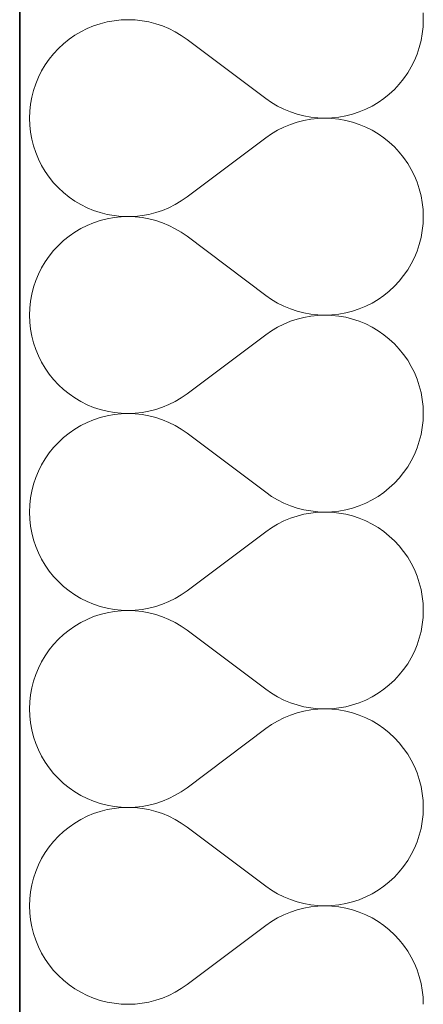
# Model space of a CAD drawing. Header units: millimetres. Extents: x -8078 to 241103, y -4319 to 602442.
# Tile 142 of 148: x 80170 to 80326, y 292676 to 293057. Entities that reach past the tile are written whole.
import ezdxf

# ---------------------------------------------------------------- set-up
doc = ezdxf.new("R2010")
doc.units = ezdxf.units.MM
doc.header["$MEASUREMENT"] = 0
doc.layers.add('#podkład', color=252, linetype='Continuous')
doc.layers.add('- A - ocieplenie', color=7, linetype='Continuous')

# ---------------------------------------------------------------- blocks, each defined once
blk = doc.blocks.new('UHYGFFFF')
at = {"layer": '- A - ocieplenie', "color": 252, "linetype": 'Continuous', "lineweight": 35, "ltscale": 100}
blk.add_line((19777.48, 396062.63), (19777.47, 388486.86), dxfattribs=at)
at = {"layer": '- A - ocieplenie', "color": 252, "linetype": 'Continuous', "lineweight": 13, "ltscale": 100}
for p, q in [((19933.67, 393575.94), (19933.57, 393578.66)), ((19806.09, 393573.55), (19803.57, 393572.51)), ((19808.67, 393574.41), (19806.09, 393573.55)), ((19811.3, 393575.08), (19808.67, 393574.41)), ((19813.98, 393575.56), (19811.3, 393575.08)), ((19816.69, 393575.85), (19813.98, 393575.56)), ((19819.41, 393575.94), (19816.69, 393575.85)), ((19822.13, 393575.85), (19819.41, 393575.94)), ((19824.83, 393575.55), (19822.13, 393575.85)), ((19827.51, 393575.07), (19824.83, 393575.55)), ((19830.14, 393574.39), (19827.51, 393575.07)), ((19832.72, 393573.53), (19830.14, 393574.39)), ((19835.24, 393572.49), (19832.72, 393573.53)), ((19933.57, 393573.23), (19933.67, 393575.94)), ((19798.8, 393569.91), (19796.56, 393568.35)), ((19801.14, 393571.29), (19798.8, 393569.91)), ((19803.57, 393572.51), (19801.14, 393571.29)), ((19837.67, 393571.27), (19835.24, 393572.49)), ((19840.01, 393569.88), (19837.67, 393571.27)), ((19842.24, 393568.33), (19840.01, 393569.88)), ((19932.8, 393567.84), (19933.28, 393570.52)), ((19933.28, 393570.52), (19933.57, 393573.23)), ((19794.44, 393566.65), (19792.45, 393564.8)), ((19796.56, 393568.35), (19794.44, 393566.65)), ((19872.72, 393545.47), (19842.24, 393568.33)), ((19932.12, 393565.21), (19932.8, 393567.84)), ((19790.6, 393562.8), (19788.89, 393560.69)), ((19792.45, 393564.8), (19790.6, 393562.8)), ((19930.22, 393560.11), (19931.26, 393562.63)), ((19931.26, 393562.63), (19932.12, 393565.21)), ((19787.34, 393558.45), (19785.95, 393556.11)), ((19788.89, 393560.69), (19787.34, 393558.45)), ((19929, 393557.68), (19930.22, 393560.11)), ((19785.95, 393556.11), (19784.73, 393553.68)), ((19926.06, 393553.11), (19927.62, 393555.34)), ((19927.62, 393555.34), (19929, 393557.68)), ((19783.69, 393551.17), (19782.83, 393548.59)), ((19784.73, 393553.68), (19783.69, 393551.17)), ((19922.5, 393549), (19924.36, 393550.99)), ((19924.36, 393550.99), (19926.06, 393553.11)), ((19782.83, 393548.59), (19782.16, 393545.95)), ((19918.39, 393545.44), (19920.51, 393547.15)), ((19920.51, 393547.15), (19922.5, 393549)), ((19781.67, 393543.27), (19781.38, 393540.57)), ((19782.16, 393545.95), (19781.67, 393543.27)), ((19872.72, 393545.47), (19874.95, 393543.91)), ((19874.95, 393543.91), (19877.29, 393542.52)), ((19913.82, 393542.5), (19916.16, 393543.89)), ((19916.16, 393543.89), (19918.39, 393545.44)), ((19781.38, 393540.57), (19781.29, 393537.85)), ((19877.29, 393542.52), (19879.72, 393541.3)), ((19879.72, 393541.3), (19882.23, 393540.26)), ((19882.23, 393540.26), (19884.81, 393539.4)), ((19884.81, 393539.4), (19887.45, 393538.73)), ((19903.65, 393538.72), (19906.29, 393539.39)), ((19906.29, 393539.39), (19908.87, 393540.24)), ((19908.87, 393540.24), (19911.38, 393541.28)), ((19911.38, 393541.28), (19913.82, 393542.5)), ((19781.29, 393537.85), (19781.38, 393535.13)), ((19882.23, 393535.44), (19879.72, 393534.39)), ((19884.81, 393536.3), (19882.23, 393535.44)), ((19887.45, 393536.97), (19884.81, 393536.3)), ((19887.45, 393538.73), (19890.12, 393538.24)), ((19890.12, 393537.46), (19887.45, 393536.97)), ((19890.12, 393538.24), (19892.83, 393537.95)), ((19892.83, 393537.75), (19890.12, 393537.46)), ((19892.83, 393537.95), (19895.55, 393537.85)), ((19895.55, 393537.85), (19892.83, 393537.75)), ((19895.55, 393537.85), (19898.27, 393537.94)), ((19898.27, 393537.75), (19895.55, 393537.85)), ((19898.27, 393537.94), (19900.97, 393538.23)), ((19900.97, 393537.46), (19898.27, 393537.75)), ((19900.97, 393538.23), (19903.65, 393538.72)), ((19903.65, 393536.98), (19900.97, 393537.46)), ((19906.29, 393536.31), (19903.65, 393536.98)), ((19908.87, 393535.45), (19906.29, 393536.31)), ((19911.38, 393534.41), (19908.87, 393535.45)), ((19781.38, 393535.13), (19781.67, 393532.43)), ((19781.67, 393532.43), (19782.16, 393529.75)), ((19874.95, 393531.78), (19872.72, 393530.23)), ((19877.29, 393533.17), (19874.95, 393531.78)), ((19879.72, 393534.39), (19877.29, 393533.17)), ((19913.82, 393533.2), (19911.38, 393534.41)), ((19916.16, 393531.81), (19913.82, 393533.2)), ((19918.39, 393530.26), (19916.16, 393531.81)), ((19782.16, 393529.75), (19782.83, 393527.11)), ((19872.72, 393530.23), (19842.24, 393507.37)), ((19920.51, 393528.55), (19918.39, 393530.26)), ((19922.5, 393526.7), (19920.51, 393528.55)), ((19782.83, 393527.11), (19783.69, 393524.53)), ((19783.69, 393524.53), (19784.73, 393522.02)), ((19924.36, 393524.71), (19922.5, 393526.7)), ((19926.06, 393522.59), (19924.36, 393524.71)), ((19784.73, 393522.02), (19785.95, 393519.59)), ((19927.62, 393520.36), (19926.06, 393522.59)), ((19929, 393518.02), (19927.62, 393520.36)), ((19785.95, 393519.59), (19787.34, 393517.25)), ((19787.34, 393517.25), (19788.89, 393515.01)), ((19930.22, 393515.59), (19929, 393518.02)), ((19788.89, 393515.01), (19790.6, 393512.89)), ((19790.6, 393512.89), (19792.45, 393510.9)), ((19931.26, 393513.07), (19930.22, 393515.59)), ((19932.12, 393510.49), (19931.26, 393513.07)), ((19792.45, 393510.9), (19794.44, 393509.05)), ((19794.44, 393509.05), (19796.56, 393507.34)), ((19932.8, 393507.86), (19932.12, 393510.49)), ((19796.56, 393507.34), (19798.8, 393505.79)), ((19798.8, 393505.79), (19801.14, 393504.41)), ((19837.67, 393504.43), (19840.01, 393505.82)), ((19840.01, 393505.82), (19842.24, 393507.37)), ((19933.28, 393505.18), (19932.8, 393507.86)), ((19933.57, 393502.47), (19933.28, 393505.18)), ((19801.14, 393504.41), (19803.57, 393503.19)), ((19803.57, 393503.19), (19806.09, 393502.15)), ((19806.09, 393502.15), (19808.67, 393501.29)), ((19808.67, 393501.29), (19811.3, 393500.62)), ((19827.51, 393500.63), (19830.14, 393501.31)), ((19830.14, 393501.31), (19832.72, 393502.17)), ((19832.72, 393502.17), (19835.24, 393503.21)), ((19835.24, 393503.21), (19837.67, 393504.43)), ((19933.67, 393499.75), (19933.57, 393502.47)), ((19806.09, 393497.36), (19803.57, 393496.32)), ((19808.67, 393498.22), (19806.09, 393497.36)), ((19811.3, 393498.89), (19808.67, 393498.22)), ((19811.3, 393500.62), (19813.98, 393500.14)), ((19813.98, 393499.37), (19811.3, 393498.89)), ((19813.98, 393500.14), (19816.69, 393499.85)), ((19816.69, 393499.66), (19813.98, 393499.37)), ((19816.69, 393499.85), (19819.41, 393499.75)), ((19819.41, 393499.75), (19816.69, 393499.66)), ((19819.41, 393499.75), (19822.13, 393499.85)), ((19822.13, 393499.66), (19819.41, 393499.75)), ((19822.13, 393499.85), (19824.83, 393500.15)), ((19824.83, 393499.36), (19822.13, 393499.66)), ((19824.83, 393500.15), (19827.51, 393500.63)), ((19827.51, 393498.88), (19824.83, 393499.36)), ((19830.14, 393498.2), (19827.51, 393498.88)), ((19832.72, 393497.34), (19830.14, 393498.2)), ((19835.24, 393496.3), (19832.72, 393497.34)), ((19933.57, 393497.04), (19933.67, 393499.75)), ((19798.8, 393493.72), (19796.56, 393492.16)), ((19801.14, 393495.1), (19798.8, 393493.72)), ((19803.57, 393496.32), (19801.14, 393495.1)), ((19837.67, 393495.08), (19835.24, 393496.3)), ((19840.01, 393493.69), (19837.67, 393495.08)), ((19842.24, 393492.14), (19840.01, 393493.69)), ((19932.8, 393491.65), (19933.28, 393494.33)), ((19933.28, 393494.33), (19933.57, 393497.04)), ((19794.44, 393490.46), (19792.45, 393488.6)), ((19796.56, 393492.16), (19794.44, 393490.46)), ((19872.72, 393469.28), (19842.24, 393492.14)), ((19932.12, 393489.02), (19932.8, 393491.65)), ((19790.6, 393486.61), (19788.89, 393484.5)), ((19792.45, 393488.6), (19790.6, 393486.61)), ((19930.22, 393483.92), (19931.26, 393486.44)), ((19931.26, 393486.44), (19932.12, 393489.02)), ((19787.34, 393482.26), (19785.95, 393479.92)), ((19788.89, 393484.5), (19787.34, 393482.26)), ((19929, 393481.49), (19930.22, 393483.92)), ((19785.95, 393479.92), (19784.73, 393477.49)), ((19926.06, 393476.92), (19927.62, 393479.15)), ((19927.62, 393479.15), (19929, 393481.49)), ((19783.69, 393474.98), (19782.83, 393472.4)), ((19784.73, 393477.49), (19783.69, 393474.98)), ((19922.5, 393472.81), (19924.36, 393474.8)), ((19924.36, 393474.8), (19926.06, 393476.92)), ((19782.83, 393472.4), (19782.16, 393469.76)), ((19918.39, 393469.25), (19920.51, 393470.95)), ((19920.51, 393470.95), (19922.5, 393472.81)), ((19781.67, 393467.08), (19781.38, 393464.38)), ((19782.16, 393469.76), (19781.67, 393467.08)), ((19872.72, 393469.28), (19874.95, 393467.72)), ((19874.95, 393467.72), (19877.29, 393466.33)), ((19913.82, 393466.31), (19916.16, 393467.7)), ((19916.16, 393467.7), (19918.39, 393469.25)), ((19781.38, 393464.38), (19781.29, 393461.66)), ((19877.29, 393466.33), (19879.72, 393465.11)), ((19879.72, 393465.11), (19882.23, 393464.07)), ((19882.23, 393464.07), (19884.81, 393463.21)), ((19884.81, 393463.21), (19887.45, 393462.54)), ((19903.65, 393462.52), (19906.29, 393463.2)), ((19906.29, 393463.2), (19908.87, 393464.05)), ((19908.87, 393464.05), (19911.38, 393465.09)), ((19911.38, 393465.09), (19913.82, 393466.31)), ((19781.29, 393461.66), (19781.38, 393458.94)), ((19882.23, 393459.25), (19879.72, 393458.2)), ((19884.81, 393460.11), (19882.23, 393459.25)), ((19887.45, 393460.78), (19884.81, 393460.11)), ((19887.45, 393462.54), (19890.12, 393462.05)), ((19890.12, 393461.27), (19887.45, 393460.78)), ((19890.12, 393462.05), (19892.83, 393461.76)), ((19892.83, 393461.56), (19890.12, 393461.27)), ((19892.83, 393461.76), (19895.55, 393461.66)), ((19895.55, 393461.66), (19892.83, 393461.56)), ((19895.55, 393461.66), (19898.27, 393461.75)), ((19898.27, 393461.56), (19895.55, 393461.66)), ((19898.27, 393461.75), (19900.97, 393462.04)), ((19900.97, 393461.27), (19898.27, 393461.56)), ((19900.97, 393462.04), (19903.65, 393462.52)), ((19903.65, 393460.79), (19900.97, 393461.27)), ((19906.29, 393460.12), (19903.65, 393460.79)), ((19908.87, 393459.26), (19906.29, 393460.12)), ((19911.38, 393458.22), (19908.87, 393459.26)), ((19781.38, 393458.94), (19781.67, 393456.24)), ((19781.67, 393456.24), (19782.16, 393453.56)), ((19874.95, 393455.59), (19872.72, 393454.04)), ((19877.29, 393456.98), (19874.95, 393455.59)), ((19879.72, 393458.2), (19877.29, 393456.98)), ((19913.82, 393457.01), (19911.38, 393458.22)), ((19916.16, 393455.62), (19913.82, 393457.01)), ((19918.39, 393454.07), (19916.16, 393455.62)), ((19782.16, 393453.56), (19782.83, 393450.92)), ((19872.72, 393454.04), (19842.24, 393431.18)), ((19920.51, 393452.36), (19918.39, 393454.07)), ((19922.5, 393450.51), (19920.51, 393452.36)), ((19782.83, 393450.92), (19783.69, 393448.34)), ((19783.69, 393448.34), (19784.73, 393445.83)), ((19924.36, 393448.52), (19922.5, 393450.51)), ((19926.06, 393446.4), (19924.36, 393448.52)), ((19784.73, 393445.83), (19785.95, 393443.39)), ((19927.62, 393444.17), (19926.06, 393446.4)), ((19929, 393441.83), (19927.62, 393444.17)), ((19785.95, 393443.39), (19787.34, 393441.06)), ((19787.34, 393441.06), (19788.89, 393438.82)), ((19930.22, 393439.39), (19929, 393441.83)), ((19788.89, 393438.82), (19790.6, 393436.7)), ((19790.6, 393436.7), (19792.45, 393434.71)), ((19931.26, 393436.88), (19930.22, 393439.39)), ((19932.12, 393434.3), (19931.26, 393436.88)), ((19792.45, 393434.71), (19794.44, 393432.86)), ((19794.44, 393432.86), (19796.56, 393431.15)), ((19932.8, 393431.66), (19932.12, 393434.3)), ((19796.56, 393431.15), (19798.8, 393429.6)), ((19798.8, 393429.6), (19801.14, 393428.22)), ((19837.67, 393428.24), (19840.01, 393429.63)), ((19840.01, 393429.63), (19842.24, 393431.18)), ((19933.28, 393428.99), (19932.8, 393431.66)), ((19933.57, 393426.28), (19933.28, 393428.99)), ((19801.14, 393428.22), (19803.57, 393427)), ((19803.57, 393427), (19806.09, 393425.96)), ((19806.09, 393425.96), (19808.67, 393425.1)), ((19808.67, 393425.1), (19811.3, 393424.43)), ((19827.51, 393424.44), (19830.14, 393425.11)), ((19830.14, 393425.11), (19832.72, 393425.98)), ((19832.72, 393425.98), (19835.24, 393427.02)), ((19835.24, 393427.02), (19837.67, 393428.24)), ((19933.67, 393423.56), (19933.57, 393426.28)), ((19806.09, 393421.17), (19803.57, 393420.13)), ((19808.67, 393422.03), (19806.09, 393421.17)), ((19811.3, 393422.7), (19808.67, 393422.03)), ((19811.3, 393424.43), (19813.98, 393423.95)), ((19813.98, 393423.18), (19811.3, 393422.7)), ((19813.98, 393423.95), (19816.69, 393423.66)), ((19816.69, 393423.47), (19813.98, 393423.18)), ((19816.69, 393423.66), (19819.41, 393423.56)), ((19819.41, 393423.56), (19816.69, 393423.47)), ((19819.41, 393423.56), (19822.13, 393423.66)), ((19822.13, 393423.46), (19819.41, 393423.56)), ((19822.13, 393423.66), (19824.83, 393423.96)), ((19824.83, 393423.17), (19822.13, 393423.46)), ((19824.83, 393423.96), (19827.51, 393424.44)), ((19827.51, 393422.69), (19824.83, 393423.17)), ((19830.14, 393422.01), (19827.51, 393422.69)), ((19832.72, 393421.15), (19830.14, 393422.01)), ((19835.24, 393420.11), (19832.72, 393421.15)), ((19933.57, 393420.84), (19933.67, 393423.56)), ((19798.8, 393417.52), (19796.56, 393415.97)), ((19801.14, 393418.91), (19798.8, 393417.52)), ((19803.57, 393420.13), (19801.14, 393418.91)), ((19837.67, 393418.89), (19835.24, 393420.11)), ((19840.01, 393417.5), (19837.67, 393418.89)), ((19842.24, 393415.94), (19840.01, 393417.5)), ((19932.8, 393415.46), (19933.28, 393418.14)), ((19933.28, 393418.14), (19933.57, 393420.84)), ((19794.44, 393414.27), (19792.45, 393412.41)), ((19796.56, 393415.97), (19794.44, 393414.27)), ((19872.72, 393393.09), (19842.24, 393415.94)), ((19932.12, 393412.83), (19932.8, 393415.46)), ((19790.6, 393410.42), (19788.89, 393408.31)), ((19792.45, 393412.41), (19790.6, 393410.42)), ((19930.22, 393407.73), (19931.26, 393410.25)), ((19931.26, 393410.25), (19932.12, 393412.83)), ((19787.34, 393406.07), (19785.95, 393403.73)), ((19788.89, 393408.31), (19787.34, 393406.07)), ((19929, 393405.3), (19930.22, 393407.73)), ((19785.95, 393403.73), (19784.73, 393401.3)), ((19926.06, 393400.73), (19927.62, 393402.96)), ((19927.62, 393402.96), (19929, 393405.3)), ((19783.69, 393398.79), (19782.83, 393396.21)), ((19784.73, 393401.3), (19783.69, 393398.79)), ((19922.5, 393396.62), (19924.36, 393398.61)), ((19924.36, 393398.61), (19926.06, 393400.73)), ((19782.83, 393396.21), (19782.16, 393393.57)), ((19918.39, 393393.06), (19920.51, 393394.76)), ((19920.51, 393394.76), (19922.5, 393396.62)), ((19781.67, 393390.89), (19781.38, 393388.19)), ((19782.16, 393393.57), (19781.67, 393390.89)), ((19872.72, 393393.09), (19874.95, 393391.53)), ((19874.95, 393391.53), (19877.29, 393390.14)), ((19913.82, 393390.12), (19916.16, 393391.51)), ((19916.16, 393391.51), (19918.39, 393393.06)), ((19781.38, 393388.19), (19781.29, 393385.47)), ((19877.29, 393390.14), (19879.72, 393388.92)), ((19879.72, 393388.92), (19882.23, 393387.88)), ((19882.23, 393387.88), (19884.81, 393387.02)), ((19884.81, 393387.02), (19887.45, 393386.34)), ((19903.65, 393386.33), (19906.29, 393387.01)), ((19906.29, 393387.01), (19908.87, 393387.86)), ((19908.87, 393387.86), (19911.38, 393388.9)), ((19911.38, 393388.9), (19913.82, 393390.12)), ((19781.29, 393385.47), (19781.38, 393382.75)), ((19882.23, 393383.06), (19879.72, 393382.01)), ((19884.81, 393383.92), (19882.23, 393383.06)), ((19887.45, 393384.59), (19884.81, 393383.92)), ((19887.45, 393386.34), (19890.12, 393385.86)), ((19890.12, 393385.08), (19887.45, 393384.59)), ((19890.12, 393385.86), (19892.83, 393385.57)), ((19892.83, 393385.37), (19890.12, 393385.08)), ((19892.83, 393385.57), (19895.55, 393385.47)), ((19895.55, 393385.47), (19892.83, 393385.37)), ((19895.55, 393385.47), (19898.27, 393385.56)), ((19898.27, 393385.37), (19895.55, 393385.47)), ((19898.27, 393385.56), (19900.97, 393385.85)), ((19900.97, 393385.08), (19898.27, 393385.37)), ((19900.97, 393385.85), (19903.65, 393386.33)), ((19903.65, 393384.6), (19900.97, 393385.08)), ((19906.29, 393383.93), (19903.65, 393384.6)), ((19908.87, 393383.07), (19906.29, 393383.93)), ((19911.38, 393382.03), (19908.87, 393383.07)), ((19781.38, 393382.75), (19781.67, 393380.04)), ((19781.67, 393380.04), (19782.16, 393377.37)), ((19874.95, 393379.4), (19872.72, 393377.85)), ((19877.29, 393380.79), (19874.95, 393379.4)), ((19879.72, 393382.01), (19877.29, 393380.79)), ((19913.82, 393380.82), (19911.38, 393382.03)), ((19916.16, 393379.43), (19913.82, 393380.82)), ((19918.39, 393377.88), (19916.16, 393379.43)), ((19782.16, 393377.37), (19782.83, 393374.73)), ((19872.72, 393377.85), (19842.24, 393354.99)), ((19920.51, 393376.17), (19918.39, 393377.88)), ((19922.5, 393374.32), (19920.51, 393376.17)), ((19782.83, 393374.73), (19783.69, 393372.15)), ((19783.69, 393372.15), (19784.73, 393369.64)), ((19924.36, 393372.33), (19922.5, 393374.32)), ((19926.06, 393370.21), (19924.36, 393372.33)), ((19784.73, 393369.64), (19785.95, 393367.2)), ((19927.62, 393367.98), (19926.06, 393370.21)), ((19929, 393365.64), (19927.62, 393367.98)), ((19785.95, 393367.2), (19787.34, 393364.87)), ((19787.34, 393364.87), (19788.89, 393362.63)), ((19930.22, 393363.2), (19929, 393365.64)), ((19788.89, 393362.63), (19790.6, 393360.51)), ((19790.6, 393360.51), (19792.45, 393358.52)), ((19931.26, 393360.69), (19930.22, 393363.2)), ((19932.12, 393358.11), (19931.26, 393360.69)), ((19792.45, 393358.52), (19794.44, 393356.67)), ((19794.44, 393356.67), (19796.56, 393354.96)), ((19932.8, 393355.47), (19932.12, 393358.11)), ((19796.56, 393354.96), (19798.8, 393353.41)), ((19798.8, 393353.41), (19801.14, 393352.03)), ((19837.67, 393352.05), (19840.01, 393353.44)), ((19840.01, 393353.44), (19842.24, 393354.99)), ((19933.28, 393352.8), (19932.8, 393355.47)), ((19933.57, 393350.09), (19933.28, 393352.8)), ((19801.14, 393352.03), (19803.57, 393350.81)), ((19803.57, 393350.81), (19806.09, 393349.77)), ((19806.09, 393349.77), (19808.67, 393348.91)), ((19808.67, 393348.91), (19811.3, 393348.24)), ((19827.51, 393348.25), (19830.14, 393348.92)), ((19830.14, 393348.92), (19832.72, 393349.79)), ((19832.72, 393349.79), (19835.24, 393350.83)), ((19835.24, 393350.83), (19837.67, 393352.05)), ((19933.67, 393347.37), (19933.57, 393350.09)), ((19806.09, 393344.98), (19803.57, 393343.94)), ((19808.67, 393345.84), (19806.09, 393344.98)), ((19811.3, 393346.51), (19808.67, 393345.84)), ((19811.3, 393348.24), (19813.98, 393347.76)), ((19813.98, 393346.99), (19811.3, 393346.51)), ((19813.98, 393347.76), (19816.69, 393347.47)), ((19816.69, 393347.28), (19813.98, 393346.99)), ((19816.69, 393347.47), (19819.41, 393347.37)), ((19819.41, 393347.37), (19816.69, 393347.28)), ((19819.41, 393347.37), (19822.13, 393347.47)), ((19822.13, 393347.27), (19819.41, 393347.37)), ((19822.13, 393347.47), (19824.83, 393347.76)), ((19824.83, 393346.98), (19822.13, 393347.27)), ((19824.83, 393347.76), (19827.51, 393348.25)), ((19827.51, 393346.5), (19824.83, 393346.98)), ((19830.14, 393345.82), (19827.51, 393346.5)), ((19832.72, 393344.96), (19830.14, 393345.82)), ((19835.24, 393343.92), (19832.72, 393344.96)), ((19933.57, 393344.65), (19933.67, 393347.37)), ((19798.8, 393341.33), (19796.56, 393339.78)), ((19801.14, 393342.72), (19798.8, 393341.33)), ((19803.57, 393343.94), (19801.14, 393342.72)), ((19837.67, 393342.7), (19835.24, 393343.92)), ((19840.01, 393341.31), (19837.67, 393342.7)), ((19842.24, 393339.75), (19840.01, 393341.31)), ((19932.8, 393339.27), (19933.28, 393341.95)), ((19933.28, 393341.95), (19933.57, 393344.65)), ((19794.44, 393338.08), (19792.45, 393336.22)), ((19796.56, 393339.78), (19794.44, 393338.08)), ((19872.72, 393316.9), (19842.24, 393339.75)), ((19932.12, 393336.64), (19932.8, 393339.27)), ((19790.6, 393334.23), (19788.89, 393332.12)), ((19792.45, 393336.22), (19790.6, 393334.23)), ((19930.22, 393331.54), (19931.26, 393334.05)), ((19931.26, 393334.05), (19932.12, 393336.64)), ((19787.34, 393329.88), (19785.95, 393327.54)), ((19788.89, 393332.12), (19787.34, 393329.88)), ((19929, 393329.11), (19930.22, 393331.54)), ((19785.95, 393327.54), (19784.73, 393325.11)), ((19926.06, 393324.54), (19927.62, 393326.77)), ((19927.62, 393326.77), (19929, 393329.11)), ((19783.69, 393322.6), (19782.83, 393320.01)), ((19784.73, 393325.11), (19783.69, 393322.6)), ((19922.5, 393320.43), (19924.36, 393322.42)), ((19924.36, 393322.42), (19926.06, 393324.54)), ((19782.83, 393320.01), (19782.16, 393317.38)), ((19918.39, 393316.87), (19920.51, 393318.57)), ((19920.51, 393318.57), (19922.5, 393320.43)), ((19781.67, 393314.7), (19781.38, 393312)), ((19782.16, 393317.38), (19781.67, 393314.7)), ((19872.72, 393316.9), (19874.95, 393315.34)), ((19874.95, 393315.34), (19877.29, 393313.95)), ((19913.82, 393313.93), (19916.16, 393315.32)), ((19916.16, 393315.32), (19918.39, 393316.87)), ((19781.38, 393312), (19781.29, 393309.28)), ((19877.29, 393313.95), (19879.72, 393312.73)), ((19879.72, 393312.73), (19882.23, 393311.69)), ((19882.23, 393311.69), (19884.81, 393310.83)), ((19884.81, 393310.83), (19887.45, 393310.15)), ((19903.65, 393310.14), (19906.29, 393310.82)), ((19906.29, 393310.82), (19908.87, 393311.67)), ((19908.87, 393311.67), (19911.38, 393312.71)), ((19911.38, 393312.71), (19913.82, 393313.93)), ((19781.29, 393309.28), (19781.38, 393306.56)), ((19882.23, 393306.87), (19879.72, 393305.82)), ((19884.81, 393307.73), (19882.23, 393306.87)), ((19887.45, 393308.4), (19884.81, 393307.73)), ((19887.45, 393310.15), (19890.12, 393309.67)), ((19890.12, 393308.89), (19887.45, 393308.4)), ((19890.12, 393309.67), (19892.83, 393309.38)), ((19892.83, 393309.18), (19890.12, 393308.89)), ((19892.83, 393309.38), (19895.55, 393309.28)), ((19895.55, 393309.28), (19892.83, 393309.18)), ((19895.55, 393309.28), (19898.27, 393309.37)), ((19898.27, 393309.18), (19895.55, 393309.28)), ((19898.27, 393309.37), (19900.97, 393309.66)), ((19900.97, 393308.89), (19898.27, 393309.18)), ((19900.97, 393309.66), (19903.65, 393310.14)), ((19903.65, 393308.41), (19900.97, 393308.89)), ((19906.29, 393307.74), (19903.65, 393308.41)), ((19908.87, 393306.88), (19906.29, 393307.74)), ((19911.38, 393305.84), (19908.87, 393306.88)), ((19781.38, 393306.56), (19781.67, 393303.85)), ((19781.67, 393303.85), (19782.16, 393301.18)), ((19874.95, 393303.21), (19872.72, 393301.66)), ((19877.29, 393304.6), (19874.95, 393303.21)), ((19879.72, 393305.82), (19877.29, 393304.6)), ((19913.82, 393304.63), (19911.38, 393305.84)), ((19916.16, 393303.24), (19913.82, 393304.63)), ((19918.39, 393301.69), (19916.16, 393303.24)), ((19782.16, 393301.18), (19782.83, 393298.54)), ((19872.72, 393301.66), (19842.24, 393278.8)), ((19920.51, 393299.98), (19918.39, 393301.69)), ((19922.5, 393298.13), (19920.51, 393299.98)), ((19782.83, 393298.54), (19783.69, 393295.96)), ((19783.69, 393295.96), (19784.73, 393293.45)), ((19924.36, 393296.14), (19922.5, 393298.13)), ((19926.06, 393294.02), (19924.36, 393296.14)), ((19784.73, 393293.45), (19785.95, 393291.01)), ((19927.62, 393291.79), (19926.06, 393294.02)), ((19929, 393289.45), (19927.62, 393291.79)), ((19785.95, 393291.01), (19787.34, 393288.67)), ((19787.34, 393288.67), (19788.89, 393286.44)), ((19930.22, 393287.01), (19929, 393289.45)), ((19788.89, 393286.44), (19790.6, 393284.32)), ((19790.6, 393284.32), (19792.45, 393282.33)), ((19931.26, 393284.5), (19930.22, 393287.01)), ((19932.12, 393281.92), (19931.26, 393284.5)), ((19792.45, 393282.33), (19794.44, 393280.48)), ((19794.44, 393280.48), (19796.56, 393278.77)), ((19932.8, 393279.28), (19932.12, 393281.92)), ((19796.56, 393278.77), (19798.8, 393277.22)), ((19798.8, 393277.22), (19801.14, 393275.83)), ((19837.67, 393275.86), (19840.01, 393277.25)), ((19840.01, 393277.25), (19842.24, 393278.8)), ((19933.28, 393276.61), (19932.8, 393279.28)), ((19933.57, 393273.9), (19933.28, 393276.61)), ((19801.14, 393275.83), (19803.57, 393274.62)), ((19803.57, 393274.62), (19806.09, 393273.58)), ((19806.09, 393273.58), (19808.67, 393272.72)), ((19808.67, 393272.72), (19811.3, 393272.05)), ((19827.51, 393272.06), (19830.14, 393272.73)), ((19830.14, 393272.73), (19832.72, 393273.6)), ((19832.72, 393273.6), (19835.24, 393274.64)), ((19835.24, 393274.64), (19837.67, 393275.86)), ((19933.67, 393271.18), (19933.57, 393273.9)), ((19806.09, 393268.79), (19803.57, 393267.75)), ((19808.67, 393269.65), (19806.09, 393268.79)), ((19811.3, 393270.32), (19808.67, 393269.65)), ((19811.3, 393272.05), (19813.98, 393271.57)), ((19813.98, 393270.8), (19811.3, 393270.32)), ((19813.98, 393271.57), (19816.69, 393271.28)), ((19816.69, 393271.09), (19813.98, 393270.8)), ((19816.69, 393271.28), (19819.41, 393271.18)), ((19819.41, 393271.18), (19816.69, 393271.09)), ((19819.41, 393271.18), (19822.13, 393271.28)), ((19822.13, 393271.08), (19819.41, 393271.18)), ((19822.13, 393271.28), (19824.83, 393271.57)), ((19824.83, 393270.79), (19822.13, 393271.08)), ((19824.83, 393271.57), (19827.51, 393272.06)), ((19827.51, 393270.31), (19824.83, 393270.79)), ((19830.14, 393269.63), (19827.51, 393270.31)), ((19832.72, 393268.77), (19830.14, 393269.63)), ((19835.24, 393267.73), (19832.72, 393268.77)), ((19933.57, 393268.46), (19933.67, 393271.18)), ((19798.8, 393265.14), (19796.56, 393263.59)), ((19801.14, 393266.53), (19798.8, 393265.14)), ((19803.57, 393267.75), (19801.14, 393266.53)), ((19837.67, 393266.51), (19835.24, 393267.73)), ((19840.01, 393265.12), (19837.67, 393266.51)), ((19842.24, 393263.56), (19840.01, 393265.12)), ((19932.8, 393263.08), (19933.28, 393265.76)), ((19933.28, 393265.76), (19933.57, 393268.46)), ((19794.44, 393261.89), (19792.45, 393260.03)), ((19796.56, 393263.59), (19794.44, 393261.89)), ((19872.72, 393240.71), (19842.24, 393263.56)), ((19932.12, 393260.45), (19932.8, 393263.08)), ((19790.6, 393258.04), (19788.89, 393255.93)), ((19792.45, 393260.03), (19790.6, 393258.04)), ((19930.22, 393255.35), (19931.26, 393257.86)), ((19931.26, 393257.86), (19932.12, 393260.45)), ((19787.34, 393253.69), (19785.95, 393251.35)), ((19788.89, 393255.93), (19787.34, 393253.69)), ((19929, 393252.92), (19930.22, 393255.35)), ((19785.95, 393251.35), (19784.73, 393248.92)), ((19926.06, 393248.34), (19927.62, 393250.58)), ((19927.62, 393250.58), (19929, 393252.92)), ((19783.69, 393246.41), (19782.83, 393243.82)), ((19784.73, 393248.92), (19783.69, 393246.41)), ((19922.5, 393244.24), (19924.36, 393246.23)), ((19924.36, 393246.23), (19926.06, 393248.34)), ((19782.83, 393243.82), (19782.16, 393241.19)), ((19918.39, 393240.68), (19920.51, 393242.38)), ((19920.51, 393242.38), (19922.5, 393244.24)), ((19781.67, 393238.51), (19781.38, 393235.81)), ((19782.16, 393241.19), (19781.67, 393238.51)), ((19872.72, 393240.71), (19874.95, 393239.15)), ((19874.95, 393239.15), (19877.29, 393237.76)), ((19913.82, 393237.74), (19916.16, 393239.13)), ((19916.16, 393239.13), (19918.39, 393240.68)), ((19781.38, 393235.81), (19781.29, 393233.09)), ((19877.29, 393237.76), (19879.72, 393236.54)), ((19879.72, 393236.54), (19882.23, 393235.5)), ((19882.23, 393235.5), (19884.81, 393234.64)), ((19884.81, 393234.64), (19887.45, 393233.96)), ((19903.65, 393233.95), (19906.29, 393234.62)), ((19906.29, 393234.62), (19908.87, 393235.48)), ((19908.87, 393235.48), (19911.38, 393236.52)), ((19911.38, 393236.52), (19913.82, 393237.74)), ((19781.29, 393233.09), (19781.38, 393230.37)), ((19882.23, 393230.67), (19879.72, 393229.63)), ((19884.81, 393231.54), (19882.23, 393230.67)), ((19887.45, 393232.21), (19884.81, 393231.54)), ((19887.45, 393233.96), (19890.12, 393233.48)), ((19890.12, 393232.7), (19887.45, 393232.21)), ((19890.12, 393233.48), (19892.83, 393233.19)), ((19892.83, 393232.99), (19890.12, 393232.7)), ((19892.83, 393233.19), (19895.55, 393233.09)), ((19895.55, 393233.09), (19892.83, 393232.99)), ((19895.55, 393233.09), (19898.27, 393233.18)), ((19898.27, 393232.99), (19895.55, 393233.09)), ((19898.27, 393233.18), (19900.97, 393233.47)), ((19900.97, 393232.7), (19898.27, 393232.99)), ((19900.97, 393233.47), (19903.65, 393233.95)), ((19903.65, 393232.22), (19900.97, 393232.7)), ((19906.29, 393231.55), (19903.65, 393232.22)), ((19908.87, 393230.69), (19906.29, 393231.55)), ((19911.38, 393229.65), (19908.87, 393230.69)), ((19781.38, 393230.37), (19781.67, 393227.66)), ((19781.67, 393227.66), (19782.16, 393224.99)), ((19874.95, 393227.02), (19872.72, 393225.47)), ((19877.29, 393228.41), (19874.95, 393227.02)), ((19879.72, 393229.63), (19877.29, 393228.41)), ((19913.82, 393228.44), (19911.38, 393229.65)), ((19916.16, 393227.05), (19913.82, 393228.44)), ((19918.39, 393225.5), (19916.16, 393227.05)), ((19782.16, 393224.99), (19782.83, 393222.35)), ((19872.72, 393225.47), (19842.24, 393202.61)), ((19920.51, 393223.79), (19918.39, 393225.5)), ((19922.5, 393221.94), (19920.51, 393223.79)), ((19782.83, 393222.35), (19783.69, 393219.77)), ((19783.69, 393219.77), (19784.73, 393217.26)), ((19924.36, 393219.95), (19922.5, 393221.94)), ((19926.06, 393217.83), (19924.36, 393219.95)), ((19784.73, 393217.26), (19785.95, 393214.82)), ((19927.62, 393215.6), (19926.06, 393217.83)), ((19929, 393213.26), (19927.62, 393215.6)), ((19785.95, 393214.82), (19787.34, 393212.48)), ((19787.34, 393212.48), (19788.89, 393210.25)), ((19930.22, 393210.82), (19929, 393213.26)), ((19788.89, 393210.25), (19790.6, 393208.13)), ((19790.6, 393208.13), (19792.45, 393206.14)), ((19931.26, 393208.31), (19930.22, 393210.82)), ((19932.12, 393205.73), (19931.26, 393208.31)), ((19792.45, 393206.14), (19794.44, 393204.29)), ((19794.44, 393204.29), (19796.56, 393202.58)), ((19932.8, 393203.09), (19932.12, 393205.73)), ((19796.56, 393202.58), (19798.8, 393201.03)), ((19798.8, 393201.03), (19801.14, 393199.64)), ((19837.67, 393199.67), (19840.01, 393201.06)), ((19840.01, 393201.06), (19842.24, 393202.61)), ((19933.28, 393200.42), (19932.8, 393203.09)), ((19933.57, 393197.71), (19933.28, 393200.42)), ((19801.14, 393199.64), (19803.57, 393198.43)), ((19803.57, 393198.43), (19806.09, 393197.39)), ((19806.09, 393197.39), (19808.67, 393196.53)), ((19808.67, 393196.53), (19811.3, 393195.86)), ((19827.51, 393195.87), (19830.14, 393196.54)), ((19830.14, 393196.54), (19832.72, 393197.4)), ((19832.72, 393197.4), (19835.24, 393198.45)), ((19835.24, 393198.45), (19837.67, 393199.67)), ((19933.67, 393194.99), (19933.57, 393197.71)), ((19811.3, 393195.86), (19813.98, 393195.38)), ((19813.98, 393195.38), (19816.69, 393195.09)), ((19816.69, 393195.09), (19819.41, 393194.99)), ((19819.41, 393194.99), (19822.13, 393195.09)), ((19822.13, 393195.09), (19824.83, 393195.38)), ((19824.83, 393195.38), (19827.51, 393195.87))]:
    blk.add_line(p, q, dxfattribs=at)

msp = doc.modelspace()

# ---------------------------------------------------------------- block references
at = {"layer": '#podkład'}
msp.add_blockref('UHYGFFFF', (60392.7, -100518.68), dxfattribs=at)

doc.saveas('drawing.dxf')
